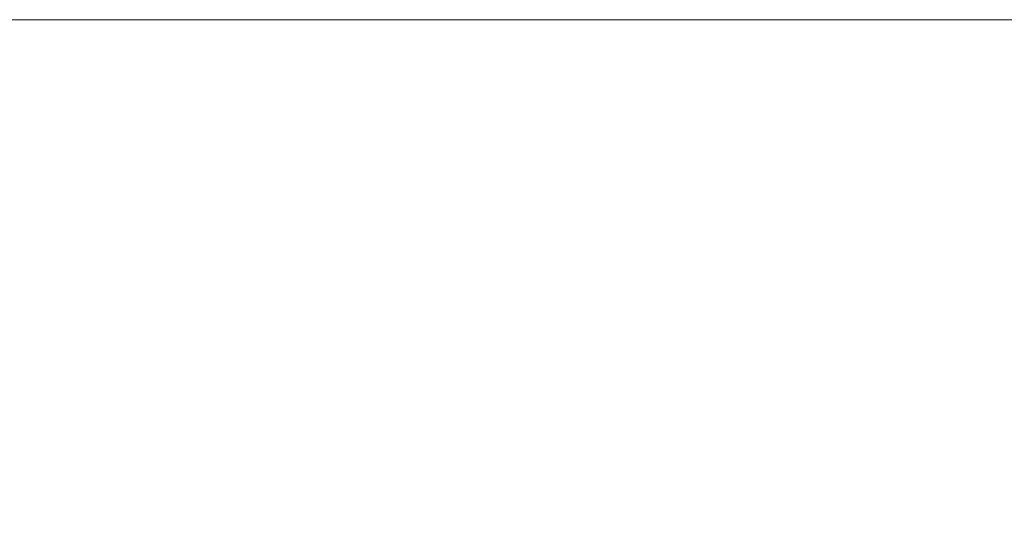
# Model space of a CAD drawing. Header units: centimetres. Extents: x -26 to 27.3, y -25.9 to -24.1.
# Tile 167 of 224: x 9.3621 to 9.4119, y -24.0862 to -24.0599. Entities that reach past the tile are written whole.
import ezdxf

# ---------------------------------------------------------------- set-up
doc = ezdxf.new("R2010")
doc.units = ezdxf.units.CM
doc.header["$LTSCALE"] = 2.54
doc.layers.add('Lucido design-1', color=7, linetype='Continuous')

# ---------------------------------------------------------------- blocks, each defined once
blk = doc.blocks.new('Gruppo-7-1')
at = {"color": 7, "linetype": 'Continuous', "lineweight": 9}
for points, invisible_edges in [([(27.182518, -24.059935, 1182.325802), (27.182518, -24.059888, 1182.322727), (-25.917482, -24.059888, 1182.322727), (-25.917482, -24.059935, 1182.325802)], 8), ([(9.282518, -24.059888, 1182.122727), (-25.917482, -24.059888, 1182.322727), (27.182518, -24.059888, 1182.322727)], 9), ([(-25.917482, -24.059935, 1182.325802), (-25.917482, -24.060002, 1182.327088), (27.182518, -24.060002, 1182.327088), (27.182518, -24.059935, 1182.325802)], 10), ([(27.182518, -24.060149, 1182.329948), (27.182518, -24.060002, 1182.327088), (-25.917482, -24.060002, 1182.327088), (-25.917482, -24.060149, 1182.329948)], 10), ([(-25.917482, -24.060149, 1182.329948), (-25.917482, -24.060288, 1182.331441), (27.182518, -24.060288, 1182.331441), (27.182518, -24.060149, 1182.329948)], 10), ([(27.182518, -24.059888, 1182.322727), (9.291006, -24.059888, 1182.122547), (9.282518, -24.059888, 1182.122727)], 9), ([(9.299479, -24.059888, 1182.122007), (9.291006, -24.059888, 1182.122547), (27.182518, -24.059888, 1182.322727)], 10), ([(27.182518, -24.059888, 1182.322727), (9.307922, -24.059888, 1182.121107), (9.299479, -24.059888, 1182.122007)], 9), ([(27.182518, -24.059888, 1182.322727), (9.316318, -24.059888, 1182.11985), (9.307922, -24.059888, 1182.121107)], 9), ([(9.324654, -24.059888, 1182.118238), (9.316318, -24.059888, 1182.11985), (27.182518, -24.059888, 1182.322727)], 10), ([(27.182518, -24.059888, 1182.322727), (9.332914, -24.059888, 1182.116274), (9.324654, -24.059888, 1182.118238)], 9), ([(27.182518, -24.059888, 1182.322727), (9.341082, -24.059888, 1182.11396), (9.332914, -24.059888, 1182.116274)], 9), ([(9.349146, -24.059888, 1182.111303), (9.341082, -24.059888, 1182.11396), (27.182518, -24.059888, 1182.322727)], 10), ([(9.357089, -24.059888, 1182.108305), (9.349146, -24.059888, 1182.111303), (27.182518, -24.059888, 1182.322727)], 10), ([(9.355464, -24.059983, 1182.104259), (9.363102, -24.059983, 1182.101), (9.3614, -24.060249, 1182.097234), (9.353923, -24.060249, 1182.100425)], 15), ([(9.357089, -24.059888, 1182.108305), (9.364898, -24.059888, 1182.104973), (9.363102, -24.059983, 1182.101), (9.355464, -24.059983, 1182.104259)], 14), ([(27.182518, -24.059888, 1182.322727), (9.364898, -24.059888, 1182.104973), (9.357089, -24.059888, 1182.108305)], 9), ([(9.363102, -24.059983, 1182.101), (9.370596, -24.059983, 1182.097419), (9.368735, -24.060249, 1182.093729), (9.3614, -24.060249, 1182.097234)], 15), ([(9.364898, -24.059888, 1182.104973), (9.372559, -24.059888, 1182.101312), (9.370596, -24.059983, 1182.097419), (9.363102, -24.059983, 1182.101)], 14), ([(27.182518, -24.059888, 1182.322727), (9.372559, -24.059888, 1182.101312), (9.364898, -24.059888, 1182.104973)], 9), ([(9.370596, -24.059983, 1182.097419), (9.377931, -24.059983, 1182.093524), (9.375915, -24.060249, 1182.089916), (9.368735, -24.060249, 1182.093729)], 15), ([(9.372559, -24.059888, 1182.101312), (9.380057, -24.059888, 1182.09733), (9.377931, -24.059983, 1182.093524), (9.370596, -24.059983, 1182.097419)], 14), ([(9.380057, -24.059888, 1182.09733), (9.372559, -24.059888, 1182.101312), (27.182518, -24.059888, 1182.322727)], 10), ([(9.377931, -24.059983, 1182.093524), (9.385093, -24.059983, 1182.08932), (9.382927, -24.060249, 1182.085801), (9.375915, -24.060249, 1182.089916)], 15), ([(9.380057, -24.059888, 1182.09733), (9.387379, -24.059888, 1182.093033), (9.385093, -24.059983, 1182.08932), (9.377931, -24.059983, 1182.093524)], 14), ([(27.182518, -24.059888, 1182.322727), (9.387379, -24.059888, 1182.093033), (9.380057, -24.059888, 1182.09733)], 9), ([(9.385093, -24.059983, 1182.08932), (9.392071, -24.059983, 1182.084817), (9.389757, -24.060249, 1182.081393), (9.382927, -24.060249, 1182.085801)], 15), ([(9.387379, -24.059888, 1182.093033), (9.394513, -24.059888, 1182.088429), (9.392071, -24.059983, 1182.084817), (9.385093, -24.059983, 1182.08932)], 14), ([(9.394513, -24.059888, 1182.088429), (9.387379, -24.059888, 1182.093033), (27.182518, -24.059888, 1182.322727)], 10), ([(9.392071, -24.059983, 1182.084817), (9.398852, -24.059983, 1182.080021), (9.396395, -24.060249, 1182.076699), (9.389757, -24.060249, 1182.081393)], 15), ([(9.394513, -24.059888, 1182.088429), (9.401445, -24.059888, 1182.083527), (9.398852, -24.059983, 1182.080021), (9.392071, -24.059983, 1182.084817)], 14), ([(27.182518, -24.059888, 1182.322727), (9.401445, -24.059888, 1182.083527), (9.394513, -24.059888, 1182.088429)], 9), ([(9.398852, -24.059983, 1182.080021), (9.405423, -24.059983, 1182.074942), (9.402827, -24.060249, 1182.071727), (9.396395, -24.060249, 1182.076699)], 15), ([(9.401445, -24.059888, 1182.083527), (9.408162, -24.059888, 1182.078334), (9.405423, -24.059983, 1182.074942), (9.398852, -24.059983, 1182.080021)], 14), ([(9.408162, -24.059888, 1182.078334), (9.401445, -24.059888, 1182.083527), (27.182518, -24.059888, 1182.322727)], 10), ([(9.405423, -24.059983, 1182.074942), (9.411772, -24.059983, 1182.069589), (9.409042, -24.060249, 1182.066487), (9.402827, -24.060249, 1182.071727)], 15), ([(9.408162, -24.059888, 1182.078334), (9.414653, -24.059888, 1182.072862), (9.411772, -24.059983, 1182.069589), (9.405423, -24.059983, 1182.074942)], 14), ([(27.182518, -24.059888, 1182.322727), (9.414653, -24.059888, 1182.072862), (9.408162, -24.059888, 1182.078334)], 9), ([(9.411772, -24.059983, 1182.069589), (9.417889, -24.059983, 1182.063971), (9.41503, -24.060249, 1182.060987), (9.409042, -24.060249, 1182.066487)], 15), ([(9.414653, -24.059888, 1182.072862), (9.420906, -24.059888, 1182.067118), (9.417889, -24.059983, 1182.063971), (9.411772, -24.059983, 1182.069589)], 14), ([(27.182518, -24.060535, 1182.334084), (27.182518, -24.060288, 1182.331441), (-25.917482, -24.060288, 1182.331441), (-25.917482, -24.060535, 1182.334084)], 10), ([(-25.917482, -24.060535, 1182.334084), (-25.917482, -24.060764, 1182.335777), (27.182518, -24.060764, 1182.335777), (27.182518, -24.060535, 1182.334084)], 10), ([(9.359705, -24.060686, 1182.093485), (9.366883, -24.060686, 1182.090055), (9.365042, -24.061292, 1182.086404), (9.358021, -24.061292, 1182.089759)], 15), ([(9.3614, -24.060249, 1182.097234), (9.368735, -24.060249, 1182.093729), (9.366883, -24.060686, 1182.090055), (9.359705, -24.060686, 1182.093485)], 15), ([(9.366883, -24.060686, 1182.090055), (9.373909, -24.060686, 1182.086324), (9.371914, -24.061292, 1182.082754), (9.365042, -24.061292, 1182.086404)], 15), ([(9.368735, -24.060249, 1182.093729), (9.375915, -24.060249, 1182.089916), (9.373909, -24.060686, 1182.086324), (9.366883, -24.060686, 1182.090055)], 15), ([(9.373909, -24.060686, 1182.086324), (9.38077, -24.060686, 1182.082298), (9.378626, -24.061292, 1182.078816), (9.371914, -24.061292, 1182.082754)], 15), ([(9.375915, -24.060249, 1182.089916), (9.382927, -24.060249, 1182.085801), (9.38077, -24.060686, 1182.082298), (9.373909, -24.060686, 1182.086324)], 15), ([(9.38077, -24.060686, 1182.082298), (9.387453, -24.060686, 1182.077984), (9.385164, -24.061292, 1182.074596), (9.378626, -24.061292, 1182.078816)], 15), ([(9.382927, -24.060249, 1182.085801), (9.389757, -24.060249, 1182.081393), (9.387453, -24.060686, 1182.077984), (9.38077, -24.060686, 1182.082298)], 15), ([(9.387453, -24.060686, 1182.077984), (9.393948, -24.060686, 1182.073391), (9.391517, -24.061292, 1182.070103), (9.385164, -24.061292, 1182.074596)], 15), ([(9.389757, -24.060249, 1182.081393), (9.396395, -24.060249, 1182.076699), (9.393948, -24.060686, 1182.073391), (9.387453, -24.060686, 1182.077984)], 15), ([(9.393948, -24.060686, 1182.073391), (9.400242, -24.060686, 1182.068526), (9.397673, -24.061292, 1182.065344), (9.391517, -24.061292, 1182.070103)], 15), ([(9.396395, -24.060249, 1182.076699), (9.402827, -24.060249, 1182.071727), (9.400242, -24.060686, 1182.068526), (9.393948, -24.060686, 1182.073391)], 15), ([(9.400242, -24.060686, 1182.068526), (9.406324, -24.060686, 1182.063398), (9.403622, -24.061292, 1182.060328), (9.397673, -24.061292, 1182.065344)], 15), ([(9.402827, -24.060249, 1182.071727), (9.409042, -24.060249, 1182.066487), (9.406324, -24.060686, 1182.063398), (9.400242, -24.060686, 1182.068526)], 15), ([(9.406324, -24.060686, 1182.063398), (9.412183, -24.060686, 1182.058017), (9.409353, -24.061292, 1182.055065), (9.403622, -24.061292, 1182.060328)], 15), ([(9.409042, -24.060249, 1182.066487), (9.41503, -24.060249, 1182.060987), (9.412183, -24.060686, 1182.058017), (9.406324, -24.060686, 1182.063398)], 15), ([(9.412183, -24.060686, 1182.058017), (9.417808, -24.060686, 1182.052392), (9.414855, -24.061292, 1182.049562), (9.409353, -24.061292, 1182.055065)], 15), ([(27.182518, -24.061093, 1182.338205), (27.182518, -24.060764, 1182.335777), (-25.917482, -24.060764, 1182.335777), (-25.917482, -24.061093, 1182.338205)], 10), ([(-25.917482, -24.061093, 1182.338205), (-25.917482, -24.061428, 1182.340088), (27.182518, -24.061428, 1182.340088), (27.182518, -24.061093, 1182.338205)], 10), ([(27.182518, -24.061823, 1182.342302), (27.182518, -24.061428, 1182.340088), (-25.917482, -24.061428, 1182.340088), (-25.917482, -24.061823, 1182.342302)], 10), ([(9.358021, -24.061292, 1182.089759), (9.365042, -24.061292, 1182.086404), (9.363215, -24.062065, 1182.082781), (9.35635, -24.062065, 1182.086062)], 15), ([(9.365042, -24.061292, 1182.086404), (9.371914, -24.061292, 1182.082754), (9.369936, -24.062065, 1182.079212), (9.363215, -24.062065, 1182.082781)], 15), ([(9.371914, -24.061292, 1182.082754), (9.378626, -24.061292, 1182.078816), (9.376498, -24.062065, 1182.075361), (9.369936, -24.062065, 1182.079212)], 15), ([(9.378626, -24.061292, 1182.078816), (9.385164, -24.061292, 1182.074596), (9.382892, -24.062065, 1182.071235), (9.376498, -24.062065, 1182.075361)], 15), ([(9.385164, -24.061292, 1182.074596), (9.391517, -24.061292, 1182.070103), (9.389104, -24.062065, 1182.066841), (9.382892, -24.062065, 1182.071235)], 15), ([(9.391517, -24.061292, 1182.070103), (9.397673, -24.061292, 1182.065344), (9.395124, -24.062065, 1182.062187), (9.389104, -24.062065, 1182.066841)], 15), ([(9.397673, -24.061292, 1182.065344), (9.403622, -24.061292, 1182.060328), (9.400942, -24.062065, 1182.057283), (9.395124, -24.062065, 1182.062187)], 15), ([(9.403622, -24.061292, 1182.060328), (9.409353, -24.061292, 1182.055065), (9.406546, -24.062065, 1182.052135), (9.400942, -24.062065, 1182.057283)], 15), ([(9.409353, -24.061292, 1182.055065), (9.414855, -24.061292, 1182.049562), (9.411926, -24.062065, 1182.046755), (9.406546, -24.062065, 1182.052135)], 15), ([(9.414855, -24.061292, 1182.049562), (9.420119, -24.061292, 1182.043831), (9.417074, -24.062065, 1182.041151), (9.411926, -24.062065, 1182.046755)], 15), ([(-25.917482, -24.061823, 1182.342302), (-25.917482, -24.06228, 1182.344366), (27.182518, -24.06228, 1182.344366), (27.182518, -24.061823, 1182.342302)], 10), ([(9.35635, -24.062065, 1182.086062), (9.363215, -24.062065, 1182.082781), (9.361406, -24.063005, 1182.079193), (9.354695, -24.063005, 1182.0824)], 15), ([(9.363215, -24.062065, 1182.082781), (9.369936, -24.062065, 1182.079212), (9.367976, -24.063005, 1182.075704), (9.361406, -24.063005, 1182.079193)], 15), ([(9.369936, -24.062065, 1182.079212), (9.376498, -24.062065, 1182.075361), (9.374391, -24.063005, 1182.071939), (9.367976, -24.063005, 1182.075704)], 15), ([(9.376498, -24.062065, 1182.075361), (9.382892, -24.062065, 1182.071235), (9.380641, -24.063005, 1182.067905), (9.374391, -24.063005, 1182.071939)], 15), ([(9.382892, -24.062065, 1182.071235), (9.389104, -24.062065, 1182.066841), (9.386715, -24.063005, 1182.06361), (9.380641, -24.063005, 1182.067905)], 15), ([(9.389104, -24.062065, 1182.066841), (9.395124, -24.062065, 1182.062187), (9.3926, -24.063005, 1182.059061), (9.386715, -24.063005, 1182.06361)], 15), ([(9.395124, -24.062065, 1182.062187), (9.400942, -24.062065, 1182.057283), (9.398287, -24.063005, 1182.054266), (9.3926, -24.063005, 1182.059061)], 15), ([(9.400942, -24.062065, 1182.057283), (9.406546, -24.062065, 1182.052135), (9.403765, -24.063005, 1182.049234), (9.398287, -24.063005, 1182.054266)], 15), ([(9.406546, -24.062065, 1182.052135), (9.411926, -24.062065, 1182.046755), (9.409025, -24.063005, 1182.043974), (9.403765, -24.063005, 1182.049234)], 15), ([(9.411926, -24.062065, 1182.046755), (9.417074, -24.062065, 1182.041151), (9.414057, -24.063005, 1182.038496), (9.409025, -24.063005, 1182.043974)], 15), ([(27.182518, -24.062723, 1182.346369), (27.182518, -24.06228, 1182.344366), (-25.917482, -24.06228, 1182.344366), (-25.917482, -24.062723, 1182.346369)], 10), ([(-25.917482, -24.062723, 1182.346369), (-25.917482, -24.063316, 1182.348604), (27.182518, -24.063316, 1182.348604), (27.182518, -24.062723, 1182.346369)], 10), ([(9.361406, -24.063005, 1182.079193), (9.367976, -24.063005, 1182.075704), (9.366038, -24.064108, 1182.072236), (9.359618, -24.064108, 1182.075646)], 15), ([(9.367976, -24.063005, 1182.075704), (9.374391, -24.063005, 1182.071939), (9.372308, -24.064108, 1182.068556), (9.366038, -24.064108, 1182.072236)], 15), ([(9.374391, -24.063005, 1182.071939), (9.380641, -24.063005, 1182.067905), (9.378417, -24.064108, 1182.064614), (9.372308, -24.064108, 1182.068556)], 15), ([(9.380641, -24.063005, 1182.067905), (9.386715, -24.063005, 1182.06361), (9.384352, -24.064108, 1182.060416), (9.378417, -24.064108, 1182.064614)], 15), ([(9.386715, -24.063005, 1182.06361), (9.3926, -24.063005, 1182.059061), (9.390104, -24.064108, 1182.05597), (9.384352, -24.064108, 1182.060416)], 15), ([(9.3926, -24.063005, 1182.059061), (9.398287, -24.063005, 1182.054266), (9.395662, -24.064108, 1182.051284), (9.390104, -24.064108, 1182.05597)], 15), ([(9.398287, -24.063005, 1182.054266), (9.403765, -24.063005, 1182.049234), (9.401016, -24.064108, 1182.046366), (9.395662, -24.064108, 1182.051284)], 15), ([(9.403765, -24.063005, 1182.049234), (9.409025, -24.063005, 1182.043974), (9.406157, -24.064108, 1182.041225), (9.401016, -24.064108, 1182.046366)], 15), ([(9.409025, -24.063005, 1182.043974), (9.414057, -24.063005, 1182.038496), (9.411075, -24.064108, 1182.035871), (9.406157, -24.064108, 1182.041225)], 15), ([(9.414057, -24.063005, 1182.038496), (9.418852, -24.063005, 1182.032809), (9.415761, -24.064108, 1182.030313), (9.411075, -24.064108, 1182.035871)], 15), ([(27.182518, -24.063793, 1182.350399), (27.182518, -24.063316, 1182.348604), (-25.917482, -24.063316, 1182.348604), (-25.917482, -24.063793, 1182.350399)], 10), ([(-25.917482, -24.063793, 1182.350399), (-25.917482, -24.064536, 1182.352792), (27.182518, -24.064536, 1182.352792), (27.182518, -24.063793, 1182.350399)], 10), ([(9.359618, -24.064108, 1182.075646), (9.366038, -24.064108, 1182.072236), (9.364126, -24.065374, 1182.068813), (9.357853, -24.065374, 1182.072145)], 15), ([(9.366038, -24.064108, 1182.072236), (9.372308, -24.064108, 1182.068556), (9.370253, -24.065374, 1182.065218), (9.364126, -24.065374, 1182.068813)], 15), ([(9.372308, -24.064108, 1182.068556), (9.378417, -24.064108, 1182.064614), (9.376221, -24.065374, 1182.061366), (9.370253, -24.065374, 1182.065218)], 15), ([(9.378417, -24.064108, 1182.064614), (9.384352, -24.064108, 1182.060416), (9.382021, -24.065374, 1182.057264), (9.376221, -24.065374, 1182.061366)], 15), ([(9.384352, -24.064108, 1182.060416), (9.390104, -24.064108, 1182.05597), (9.387641, -24.065374, 1182.05292), (9.382021, -24.065374, 1182.057264)], 15), ([(9.390104, -24.064108, 1182.05597), (9.395662, -24.064108, 1182.051284), (9.393072, -24.065374, 1182.048341), (9.387641, -24.065374, 1182.05292)], 15), ([(9.395662, -24.064108, 1182.051284), (9.401016, -24.064108, 1182.046366), (9.398303, -24.065374, 1182.043536), (9.393072, -24.065374, 1182.048341)], 15), ([(9.401016, -24.064108, 1182.046366), (9.406157, -24.064108, 1182.041225), (9.403326, -24.065374, 1182.038513), (9.398303, -24.065374, 1182.043536)], 15), ([(9.406157, -24.064108, 1182.041225), (9.411075, -24.064108, 1182.035871), (9.408132, -24.065374, 1182.033281), (9.403326, -24.065374, 1182.038513)], 15), ([(9.411075, -24.064108, 1182.035871), (9.415761, -24.064108, 1182.030313), (9.41271, -24.065374, 1182.02785), (9.408132, -24.065374, 1182.033281)], 15), ([(27.182518, -24.065031, 1182.354384), (27.182518, -24.064536, 1182.352792), (-25.917482, -24.064536, 1182.352792), (-25.917482, -24.065031, 1182.354384)], 10), ([(-25.917482, -24.065031, 1182.354384), (-25.917482, -24.065938, 1182.356922), (27.182518, -24.065938, 1182.356922), (27.182518, -24.065031, 1182.354384)], 10), ([(9.357853, -24.065374, 1182.072145), (9.364126, -24.065374, 1182.068813), (9.362243, -24.066798, 1182.065441), (9.356114, -24.066798, 1182.068696)], 15), ([(9.364126, -24.065374, 1182.068813), (9.370253, -24.065374, 1182.065218), (9.368228, -24.066798, 1182.061929), (9.362243, -24.066798, 1182.065441)], 15), ([(9.370253, -24.065374, 1182.065218), (9.376221, -24.065374, 1182.061366), (9.374059, -24.066798, 1182.058166), (9.368228, -24.066798, 1182.061929)], 15), ([(9.376221, -24.065374, 1182.061366), (9.382021, -24.065374, 1182.057264), (9.379724, -24.066798, 1182.054159), (9.374059, -24.066798, 1182.058166)], 15), ([(9.382021, -24.065374, 1182.057264), (9.387641, -24.065374, 1182.05292), (9.385215, -24.066798, 1182.049915), (9.379724, -24.066798, 1182.054159)], 15), ([(9.387641, -24.065374, 1182.05292), (9.393072, -24.065374, 1182.048341), (9.39052, -24.066798, 1182.045442), (9.385215, -24.066798, 1182.049915)], 15), ([(9.393072, -24.065374, 1182.048341), (9.398303, -24.065374, 1182.043536), (9.395631, -24.066798, 1182.040747), (9.39052, -24.066798, 1182.045442)], 15), ([(9.398303, -24.065374, 1182.043536), (9.403326, -24.065374, 1182.038513), (9.400538, -24.066798, 1182.03584), (9.395631, -24.066798, 1182.040747)], 15), ([(9.403326, -24.065374, 1182.038513), (9.408132, -24.065374, 1182.033281), (9.405233, -24.066798, 1182.03073), (9.400538, -24.066798, 1182.03584)], 15), ([(9.408132, -24.065374, 1182.033281), (9.41271, -24.065374, 1182.02785), (9.409706, -24.066798, 1182.025424), (9.405233, -24.066798, 1182.03073)], 15), ([(9.41271, -24.065374, 1182.02785), (9.417055, -24.065374, 1182.02223), (9.41395, -24.066798, 1182.019934), (9.409706, -24.066798, 1182.025424)], 15), ([(27.182518, -24.066436, 1182.358317), (27.182518, -24.065938, 1182.356922), (-25.917482, -24.065938, 1182.356922), (-25.917482, -24.066436, 1182.358317)], 10), ([(-25.917482, -24.066436, 1182.358317), (-25.917482, -24.067517, 1182.360988), (27.182518, -24.067517, 1182.360988), (27.182518, -24.066436, 1182.358317)], 10), ([(9.356114, -24.066798, 1182.068696), (9.362243, -24.066798, 1182.065441), (9.360391, -24.068378, 1182.062127), (9.354405, -24.068378, 1182.065306)], 15), ([(9.362243, -24.066798, 1182.065441), (9.368228, -24.066798, 1182.061929), (9.366237, -24.068378, 1182.058696), (9.360391, -24.068378, 1182.062127)], 15), ([(9.368228, -24.066798, 1182.061929), (9.374059, -24.066798, 1182.058166), (9.371933, -24.068378, 1182.05502), (9.366237, -24.068378, 1182.058696)], 15), ([(9.374059, -24.066798, 1182.058166), (9.379724, -24.066798, 1182.054159), (9.377467, -24.068378, 1182.051106), (9.371933, -24.068378, 1182.05502)], 15), ([(9.379724, -24.066798, 1182.054159), (9.385215, -24.066798, 1182.049915), (9.38283, -24.068378, 1182.046961), (9.377467, -24.068378, 1182.051106)], 15), ([(9.385215, -24.066798, 1182.049915), (9.39052, -24.066798, 1182.045442), (9.388012, -24.068378, 1182.042592), (9.38283, -24.068378, 1182.046961)], 15), ([(9.39052, -24.066798, 1182.045442), (9.395631, -24.066798, 1182.040747), (9.393004, -24.068378, 1182.038006), (9.388012, -24.068378, 1182.042592)], 15), ([(9.395631, -24.066798, 1182.040747), (9.400538, -24.066798, 1182.03584), (9.397797, -24.068378, 1182.033213), (9.393004, -24.068378, 1182.038006)], 15), ([(9.400538, -24.066798, 1182.03584), (9.405233, -24.066798, 1182.03073), (9.402382, -24.068378, 1182.028221), (9.397797, -24.068378, 1182.033213)], 15), ([(9.405233, -24.066798, 1182.03073), (9.409706, -24.066798, 1182.025424), (9.406752, -24.068378, 1182.023039), (9.402382, -24.068378, 1182.028221)], 15), ([(9.409706, -24.066798, 1182.025424), (9.41395, -24.066798, 1182.019934), (9.410897, -24.068378, 1182.017676), (9.406752, -24.068378, 1182.023039)], 15), ([(9.41395, -24.066798, 1182.019934), (9.417957, -24.066798, 1182.014268), (9.414811, -24.068378, 1182.012142), (9.410897, -24.068378, 1182.017676)], 15), ([(27.182518, -24.068005, 1182.362192), (27.182518, -24.067517, 1182.360988), (-25.917482, -24.067517, 1182.360988), (-25.917482, -24.068005, 1182.362192)], 10), ([(-25.917482, -24.068005, 1182.362192), (-25.917482, -24.069273, 1182.364982), (27.182518, -24.069273, 1182.364982), (27.182518, -24.068005, 1182.362192)], 10), ([(9.360391, -24.068378, 1182.062127), (9.366237, -24.068378, 1182.058696), (9.364284, -24.070112, 1182.055524), (9.358574, -24.070112, 1182.058875)], 15), ([(9.366237, -24.068378, 1182.058696), (9.371933, -24.068378, 1182.05502), (9.369847, -24.070112, 1182.051934), (9.364284, -24.070112, 1182.055524)], 15), ([(9.371933, -24.068378, 1182.05502), (9.377467, -24.068378, 1182.051106), (9.375252, -24.070112, 1182.048111), (9.369847, -24.070112, 1182.051934)], 15), ([(9.377467, -24.068378, 1182.051106), (9.38283, -24.068378, 1182.046961), (9.380489, -24.070112, 1182.044063), (9.375252, -24.070112, 1182.048111)], 15), ([(9.38283, -24.068378, 1182.046961), (9.388012, -24.068378, 1182.042592), (9.385551, -24.070112, 1182.039795), (9.380489, -24.070112, 1182.044063)], 15), ([(9.388012, -24.068378, 1182.042592), (9.393004, -24.068378, 1182.038006), (9.390426, -24.070112, 1182.035317), (9.385551, -24.070112, 1182.039795)], 15), ([(9.393004, -24.068378, 1182.038006), (9.397797, -24.068378, 1182.033213), (9.395108, -24.070112, 1182.030636), (9.390426, -24.070112, 1182.035317)], 15), ([(9.397797, -24.068378, 1182.033213), (9.402382, -24.068378, 1182.028221), (9.399586, -24.070112, 1182.02576), (9.395108, -24.070112, 1182.030636)], 15), ([(9.402382, -24.068378, 1182.028221), (9.406752, -24.068378, 1182.023039), (9.403853, -24.070112, 1182.020699), (9.399586, -24.070112, 1182.02576)], 15), ([(9.406752, -24.068378, 1182.023039), (9.410897, -24.068378, 1182.017676), (9.407902, -24.070112, 1182.015461), (9.403853, -24.070112, 1182.020699)], 15), ([(9.410897, -24.068378, 1182.017676), (9.414811, -24.068378, 1182.012142), (9.411725, -24.070112, 1182.010056), (9.407902, -24.070112, 1182.015461)], 15), ([(9.414811, -24.068378, 1182.012142), (9.418487, -24.068378, 1182.006447), (9.415315, -24.070112, 1182.004493), (9.411725, -24.070112, 1182.010056)], 15), ([(27.182518, -24.069736, 1182.366002), (27.182518, -24.069273, 1182.364982), (-25.917482, -24.069273, 1182.364982), (-25.917482, -24.069736, 1182.366002)], 10), ([(-25.917482, -24.069736, 1182.366002), (-25.917482, -24.071201, 1182.368895), (27.182518, -24.071201, 1182.368895), (27.182518, -24.069736, 1182.366002)], 10), ([(9.358574, -24.070112, 1182.058875), (9.364284, -24.070112, 1182.055524), (9.362372, -24.071996, 1182.052418), (9.356795, -24.071996, 1182.05569)], 15), ([(9.364284, -24.070112, 1182.055524), (9.369847, -24.070112, 1182.051934), (9.367804, -24.071996, 1182.048912), (9.362372, -24.071996, 1182.052418)], 15), ([(9.369847, -24.070112, 1182.051934), (9.375252, -24.070112, 1182.048111), (9.373083, -24.071996, 1182.045178), (9.367804, -24.071996, 1182.048912)], 15), ([(9.375252, -24.070112, 1182.048111), (9.380489, -24.070112, 1182.044063), (9.378198, -24.071996, 1182.041224), (9.373083, -24.071996, 1182.045178)], 15), ([(9.380489, -24.070112, 1182.044063), (9.385551, -24.070112, 1182.039795), (9.383141, -24.071996, 1182.037057), (9.378198, -24.071996, 1182.041224)], 15), ([(9.385551, -24.070112, 1182.039795), (9.390426, -24.070112, 1182.035317), (9.387902, -24.071996, 1182.032683), (9.383141, -24.071996, 1182.037057)], 15), ([(9.390426, -24.070112, 1182.035317), (9.395108, -24.070112, 1182.030636), (9.392474, -24.071996, 1182.028112), (9.387902, -24.071996, 1182.032683)], 15), ([(9.395108, -24.070112, 1182.030636), (9.399586, -24.070112, 1182.02576), (9.396848, -24.071996, 1182.02335), (9.392474, -24.071996, 1182.028112)], 15), ([(9.399586, -24.070112, 1182.02576), (9.403853, -24.070112, 1182.020699), (9.401015, -24.071996, 1182.018407), (9.396848, -24.071996, 1182.02335)], 15), ([(9.403853, -24.070112, 1182.020699), (9.407902, -24.070112, 1182.015461), (9.404969, -24.071996, 1182.013292), (9.401015, -24.071996, 1182.018407)], 15), ([(9.407902, -24.070112, 1182.015461), (9.411725, -24.070112, 1182.010056), (9.408703, -24.071996, 1182.008013), (9.404969, -24.071996, 1182.013292)], 15), ([(9.411725, -24.070112, 1182.010056), (9.415315, -24.070112, 1182.004493), (9.412209, -24.071996, 1182.002581), (9.408703, -24.071996, 1182.008013)], 15), ([(27.182518, -24.071627, 1182.369739), (27.182518, -24.071201, 1182.368895), (-25.917482, -24.071201, 1182.368895), (-25.917482, -24.071627, 1182.369739)], 10), ([(-25.917482, -24.071627, 1182.369739), (-25.917482, -24.073297, 1182.372721), (27.182518, -24.073297, 1182.372721), (27.182518, -24.071627, 1182.369739)], 10), ([(9.356795, -24.071996, 1182.05569), (9.362372, -24.071996, 1182.052418), (9.360503, -24.074026, 1182.049383), (9.355057, -24.074026, 1182.052578)], 15), ([(9.362372, -24.071996, 1182.052418), (9.367804, -24.071996, 1182.048912), (9.365808, -24.074026, 1182.045959), (9.360503, -24.074026, 1182.049383)], 15), ([(9.367804, -24.071996, 1182.048912), (9.373083, -24.071996, 1182.045178), (9.370963, -24.074026, 1182.042313), (9.365808, -24.074026, 1182.045959)], 15), ([(9.373083, -24.071996, 1182.045178), (9.378198, -24.071996, 1182.041224), (9.375959, -24.074026, 1182.038451), (9.370963, -24.074026, 1182.042313)], 15), ([(9.378198, -24.071996, 1182.041224), (9.383141, -24.071996, 1182.037057), (9.380786, -24.074026, 1182.034381), (9.375959, -24.074026, 1182.038451)], 15), ([(9.383141, -24.071996, 1182.037057), (9.387902, -24.071996, 1182.032683), (9.385436, -24.074026, 1182.03011), (9.380786, -24.074026, 1182.034381)], 15), ([(9.387902, -24.071996, 1182.032683), (9.392474, -24.071996, 1182.028112), (9.389901, -24.074026, 1182.025645), (9.385436, -24.074026, 1182.03011)], 15), ([(9.392474, -24.071996, 1182.028112), (9.396848, -24.071996, 1182.02335), (9.394172, -24.074026, 1182.020995), (9.389901, -24.074026, 1182.025645)], 15), ([(9.396848, -24.071996, 1182.02335), (9.401015, -24.071996, 1182.018407), (9.398242, -24.074026, 1182.016168), (9.394172, -24.074026, 1182.020995)], 15), ([(9.401015, -24.071996, 1182.018407), (9.404969, -24.071996, 1182.013292), (9.402104, -24.074026, 1182.011172), (9.398242, -24.074026, 1182.016168)], 15), ([(9.404969, -24.071996, 1182.013292), (9.408703, -24.071996, 1182.008013), (9.40575, -24.074026, 1182.006017), (9.402104, -24.074026, 1182.011172)], 15), ([(9.408703, -24.071996, 1182.008013), (9.412209, -24.071996, 1182.002581), (9.409174, -24.074026, 1182.000712), (9.40575, -24.074026, 1182.006017)], 15), ([(9.412209, -24.071996, 1182.002581), (9.415481, -24.071996, 1181.997005), (9.412369, -24.074026, 1181.995266), (9.409174, -24.074026, 1182.000712)], 15), ([(27.182518, -24.073675, 1182.373397), (27.182518, -24.073297, 1182.372721), (-25.917482, -24.073297, 1182.372721), (-25.917482, -24.073675, 1182.373397)], 10), ([(-25.917482, -24.073675, 1182.373397), (-25.917482, -24.075558, 1182.376451), (27.182518, -24.075558, 1182.376451), (27.182518, -24.073675, 1182.373397)], 10), ([(9.360503, -24.074026, 1182.049383), (9.365808, -24.074026, 1182.045959), (9.363862, -24.076198, 1182.04308), (9.358681, -24.076198, 1182.046424)], 15), ([(9.365808, -24.074026, 1182.045959), (9.370963, -24.074026, 1182.042313), (9.368897, -24.076198, 1182.039519), (9.363862, -24.076198, 1182.04308)], 15), ([(9.370963, -24.074026, 1182.042313), (9.375959, -24.074026, 1182.038451), (9.373776, -24.076198, 1182.035748), (9.368897, -24.076198, 1182.039519)], 15), ([(9.375959, -24.074026, 1182.038451), (9.380786, -24.074026, 1182.034381), (9.37849, -24.076198, 1182.031773), (9.373776, -24.076198, 1182.035748)], 15), ([(9.380786, -24.074026, 1182.034381), (9.385436, -24.074026, 1182.03011), (9.383032, -24.076198, 1182.027601), (9.37849, -24.076198, 1182.031773)], 15), ([(9.385436, -24.074026, 1182.03011), (9.389901, -24.074026, 1182.025645), (9.387392, -24.076198, 1182.023241), (9.383032, -24.076198, 1182.027601)], 15), ([(9.389901, -24.074026, 1182.025645), (9.394172, -24.074026, 1182.020995), (9.391564, -24.076198, 1182.018699), (9.387392, -24.076198, 1182.023241)], 15), ([(9.394172, -24.074026, 1182.020995), (9.398242, -24.074026, 1182.016168), (9.395539, -24.076198, 1182.013985), (9.391564, -24.076198, 1182.018699)], 15), ([(9.398242, -24.074026, 1182.016168), (9.402104, -24.074026, 1182.011172), (9.39931, -24.076198, 1182.009106), (9.395539, -24.076198, 1182.013985)], 15), ([(9.402104, -24.074026, 1182.011172), (9.40575, -24.074026, 1182.006017), (9.402871, -24.076198, 1182.004071), (9.39931, -24.076198, 1182.009106)], 15), ([(9.40575, -24.074026, 1182.006017), (9.409174, -24.074026, 1182.000712), (9.406215, -24.076198, 1181.99889), (9.402871, -24.076198, 1182.004071)], 15), ([(9.409174, -24.074026, 1182.000712), (9.412369, -24.074026, 1181.995266), (9.409336, -24.076198, 1181.993572), (9.406215, -24.076198, 1181.99889)], 15), ([(9.412369, -24.074026, 1181.995266), (9.415331, -24.074026, 1181.98969), (9.412228, -24.076198, 1181.988126), (9.409336, -24.076198, 1181.993572)], 15), ([(27.182518, -24.075877, 1182.376969), (27.182518, -24.075558, 1182.376451), (-25.917482, -24.075558, 1182.376451), (-25.917482, -24.075877, 1182.376969)], 10), ([(-25.917482, -24.075877, 1182.376969), (-25.917482, -24.07798, 1182.38008), (27.182518, -24.07798, 1182.38008), (27.182518, -24.075877, 1182.376969)], 10), ([(9.358681, -24.076198, 1182.046424), (9.363862, -24.076198, 1182.04308), (9.361969, -24.078509, 1182.040279), (9.356909, -24.078509, 1182.043546)], 15), ([(9.363862, -24.076198, 1182.04308), (9.368897, -24.076198, 1182.039519), (9.366887, -24.078509, 1182.036802), (9.361969, -24.078509, 1182.040279)], 15), ([(9.368897, -24.076198, 1182.039519), (9.373776, -24.076198, 1182.035748), (9.371652, -24.078509, 1182.033118), (9.366887, -24.078509, 1182.036802)], 15), ([(9.373776, -24.076198, 1182.035748), (9.37849, -24.076198, 1182.031773), (9.376257, -24.078509, 1182.029236), (9.371652, -24.078509, 1182.033118)], 15), ([(9.37849, -24.076198, 1182.031773), (9.383032, -24.076198, 1182.027601), (9.380693, -24.078509, 1182.025161), (9.376257, -24.078509, 1182.029236)], 15), ([(9.383032, -24.076198, 1182.027601), (9.387392, -24.076198, 1182.023241), (9.384952, -24.078509, 1182.020902), (9.380693, -24.078509, 1182.025161)], 15), ([(9.387392, -24.076198, 1182.023241), (9.391564, -24.076198, 1182.018699), (9.389026, -24.078509, 1182.016466), (9.384952, -24.078509, 1182.020902)], 15), ([(9.391564, -24.076198, 1182.018699), (9.395539, -24.076198, 1182.013985), (9.392909, -24.078509, 1182.011862), (9.389026, -24.078509, 1182.016466)], 15), ([(9.395539, -24.076198, 1182.013985), (9.39931, -24.076198, 1182.009106), (9.396592, -24.078509, 1182.007096), (9.392909, -24.078509, 1182.011862)], 15), ([(9.39931, -24.076198, 1182.009106), (9.402871, -24.076198, 1182.004071), (9.40007, -24.078509, 1182.002179), (9.396592, -24.078509, 1182.007096)], 15), ([(9.402871, -24.076198, 1182.004071), (9.406215, -24.076198, 1181.99889), (9.403336, -24.078509, 1181.997118), (9.40007, -24.078509, 1182.002179)], 15), ([(9.406215, -24.076198, 1181.99889), (9.409336, -24.076198, 1181.993572), (9.406385, -24.078509, 1181.991923), (9.403336, -24.078509, 1181.997118)], 15), ([(9.409336, -24.076198, 1181.993572), (9.412228, -24.076198, 1181.988126), (9.40921, -24.078509, 1181.986604), (9.406385, -24.078509, 1181.991923)], 15), ([(9.412228, -24.076198, 1181.988126), (9.414887, -24.076198, 1181.982562), (9.411807, -24.078509, 1181.981169), (9.40921, -24.078509, 1181.986604)], 15), ([(9.414887, -24.076198, 1181.982562), (9.417307, -24.076198, 1181.97689), (9.414171, -24.078509, 1181.97563), (9.411807, -24.078509, 1181.981169)], 15), ([(27.182518, -24.078229, 1182.380449), (27.182518, -24.07798, 1182.38008), (-25.917482, -24.07798, 1182.38008), (-25.917482, -24.078229, 1182.380449)], 10), ([(-25.917482, -24.078229, 1182.380449), (-25.917482, -24.080557, 1182.3836), (27.182518, -24.080557, 1182.3836), (27.182518, -24.078229, 1182.380449)], 10), ([(9.361969, -24.078509, 1182.040279), (9.366887, -24.078509, 1182.036802), (9.364937, -24.080954, 1182.034165), (9.360133, -24.080954, 1182.037562)], 15), ([(9.366887, -24.078509, 1182.036802), (9.371652, -24.078509, 1182.033118), (9.369592, -24.080954, 1182.030566), (9.364937, -24.080954, 1182.034165)], 15), ([(9.371652, -24.078509, 1182.033118), (9.376257, -24.078509, 1182.029236), (9.37409, -24.080954, 1182.026774), (9.369592, -24.080954, 1182.030566)], 15), ([(9.376257, -24.078509, 1182.029236), (9.380693, -24.078509, 1182.025161), (9.378424, -24.080954, 1182.022793), (9.37409, -24.080954, 1182.026774)], 15), ([(9.380693, -24.078509, 1182.025161), (9.384952, -24.078509, 1182.020902), (9.382584, -24.080954, 1182.018633), (9.378424, -24.080954, 1182.022793)], 15), ([(9.384952, -24.078509, 1182.020902), (9.389026, -24.078509, 1182.016466), (9.386564, -24.080954, 1182.0143), (9.382584, -24.080954, 1182.018633)], 15), ([(9.389026, -24.078509, 1182.016466), (9.392909, -24.078509, 1182.011862), (9.390357, -24.080954, 1182.009801), (9.386564, -24.080954, 1182.0143)], 15), ([(9.392909, -24.078509, 1182.011862), (9.396592, -24.078509, 1182.007096), (9.393955, -24.080954, 1182.005146), (9.390357, -24.080954, 1182.009801)], 15), ([(9.396592, -24.078509, 1182.007096), (9.40007, -24.078509, 1182.002179), (9.397353, -24.080954, 1182.000342), (9.393955, -24.080954, 1182.005146)], 15), ([(9.40007, -24.078509, 1182.002179), (9.403336, -24.078509, 1181.997118), (9.400544, -24.080954, 1181.995398), (9.397353, -24.080954, 1182.000342)], 15), ([(9.403336, -24.078509, 1181.997118), (9.406385, -24.078509, 1181.991923), (9.403522, -24.080954, 1181.990324), (9.400544, -24.080954, 1181.995398)], 15), ([(9.406385, -24.078509, 1181.991923), (9.40921, -24.078509, 1181.986604), (9.406281, -24.080954, 1181.985127), (9.403522, -24.080954, 1181.990324)], 15), ([(9.40921, -24.078509, 1181.986604), (9.411807, -24.078509, 1181.981169), (9.408818, -24.080954, 1181.979818), (9.406281, -24.080954, 1181.985127)], 15), ([(9.411807, -24.078509, 1181.981169), (9.414171, -24.078509, 1181.97563), (9.411127, -24.080954, 1181.974407), (9.408818, -24.080954, 1181.979818)], 15), ([(9.414171, -24.078509, 1181.97563), (9.416297, -24.078509, 1181.969994), (9.413205, -24.080954, 1181.968902), (9.411127, -24.080954, 1181.974407)], 15), ([(27.182518, -24.080728, 1182.383831), (27.182518, -24.080557, 1182.3836), (-25.917482, -24.080557, 1182.3836), (-25.917482, -24.080728, 1182.383831)], 10), ([(-25.917482, -24.080728, 1182.383831), (-25.917482, -24.083286, 1182.387004), (27.182518, -24.083286, 1182.387004), (27.182518, -24.080728, 1182.383831)], 10), ([(9.360133, -24.080954, 1182.037562), (9.364937, -24.080954, 1182.034165), (9.363049, -24.083529, 1182.031613), (9.358356, -24.083529, 1182.034932)], 15), ([(9.364937, -24.080954, 1182.034165), (9.369592, -24.080954, 1182.030566), (9.367598, -24.083529, 1182.028097), (9.363049, -24.083529, 1182.031613)], 15), ([(9.369592, -24.080954, 1182.030566), (9.37409, -24.080954, 1182.026774), (9.371993, -24.083529, 1182.024391), (9.367598, -24.083529, 1182.028097)], 15), ([(9.37409, -24.080954, 1182.026774), (9.378424, -24.080954, 1182.022793), (9.376227, -24.083529, 1182.020502), (9.371993, -24.083529, 1182.024391)], 15), ([(9.378424, -24.080954, 1182.022793), (9.382584, -24.080954, 1182.018633), (9.380293, -24.083529, 1182.016437), (9.376227, -24.083529, 1182.020502)], 15), ([(9.382584, -24.080954, 1182.018633), (9.386564, -24.080954, 1182.0143), (9.384182, -24.083529, 1182.012203), (9.380293, -24.083529, 1182.016437)], 15), ([(9.386564, -24.080954, 1182.0143), (9.390357, -24.080954, 1182.009801), (9.387888, -24.083529, 1182.007807), (9.384182, -24.083529, 1182.012203)], 15), ([(9.390357, -24.080954, 1182.009801), (9.393955, -24.080954, 1182.005146), (9.391404, -24.083529, 1182.003259), (9.387888, -24.083529, 1182.007807)], 15), ([(9.393955, -24.080954, 1182.005146), (9.397353, -24.080954, 1182.000342), (9.394723, -24.083529, 1181.998565), (9.391404, -24.083529, 1182.003259)], 15), ([(9.397353, -24.080954, 1182.000342), (9.400544, -24.080954, 1181.995398), (9.397841, -24.083529, 1181.993734), (9.394723, -24.083529, 1181.998565)], 15), ([(9.400544, -24.080954, 1181.995398), (9.403522, -24.080954, 1181.990324), (9.400751, -24.083529, 1181.988776), (9.397841, -24.083529, 1181.993734)], 15), ([(9.403522, -24.080954, 1181.990324), (9.406281, -24.080954, 1181.985127), (9.403447, -24.083529, 1181.983698), (9.400751, -24.083529, 1181.988776)], 15), ([(9.406281, -24.080954, 1181.985127), (9.408818, -24.080954, 1181.979818), (9.405926, -24.083529, 1181.978511), (9.403447, -24.083529, 1181.983698)], 15), ([(9.408818, -24.080954, 1181.979818), (9.411127, -24.080954, 1181.974407), (9.408182, -24.083529, 1181.973223), (9.405926, -24.083529, 1181.978511)], 15), ([(9.411127, -24.080954, 1181.974407), (9.413205, -24.080954, 1181.968902), (9.410212, -24.083529, 1181.967844), (9.408182, -24.083529, 1181.973223)], 15), ([(9.413205, -24.080954, 1181.968902), (9.415047, -24.080954, 1181.963314), (9.412012, -24.083529, 1181.962384), (9.410212, -24.083529, 1181.967844)], 15), ([(27.182518, -24.083369, 1182.387108), (27.182518, -24.083286, 1182.387004), (-25.917482, -24.083286, 1182.387004), (-25.917482, -24.083369, 1182.387108)], 10), ([(27.182518, -24.086149, 1182.390274), (27.182518, -24.083369, 1182.387108), (-25.917482, -24.083369, 1182.387108), (-25.917482, -24.086149, 1182.390274)], 10), ([(9.358356, -24.083529, 1182.034932), (9.363049, -24.083529, 1182.031613), (9.361228, -24.086228, 1182.02915), (9.35664, -24.086228, 1182.032394)], 15), ([(9.363049, -24.083529, 1182.031613), (9.367598, -24.083529, 1182.028097), (9.365674, -24.086228, 1182.025713), (9.361228, -24.086228, 1182.02915)], 15), ([(9.367598, -24.083529, 1182.028097), (9.371993, -24.083529, 1182.024391), (9.369969, -24.086228, 1182.022091), (9.365674, -24.086228, 1182.025713)], 15), ([(9.371993, -24.083529, 1182.024391), (9.376227, -24.083529, 1182.020502), (9.374108, -24.086228, 1182.01829), (9.369969, -24.086228, 1182.022091)], 15), ([(9.376227, -24.083529, 1182.020502), (9.380293, -24.083529, 1182.016437), (9.378081, -24.086228, 1182.014317), (9.374108, -24.086228, 1182.01829)], 15), ([(9.380293, -24.083529, 1182.016437), (9.384182, -24.083529, 1182.012203), (9.381882, -24.086228, 1182.010179), (9.378081, -24.086228, 1182.014317)], 15), ([(9.384182, -24.083529, 1182.012203), (9.387888, -24.083529, 1182.007807), (9.385504, -24.086228, 1182.005883), (9.381882, -24.086228, 1182.010179)], 15), ([(9.387888, -24.083529, 1182.007807), (9.391404, -24.083529, 1182.003259), (9.388941, -24.086228, 1182.001437), (9.385504, -24.086228, 1182.005883)], 15), ([(9.391404, -24.083529, 1182.003259), (9.394723, -24.083529, 1181.998565), (9.392185, -24.086228, 1181.996849), (9.388941, -24.086228, 1182.001437)], 15), ([(9.394723, -24.083529, 1181.998565), (9.397841, -24.083529, 1181.993734), (9.395232, -24.086228, 1181.992128), (9.392185, -24.086228, 1181.996849)], 15), ([(9.397841, -24.083529, 1181.993734), (9.400751, -24.083529, 1181.988776), (9.398076, -24.086228, 1181.987282), (9.395232, -24.086228, 1181.992128)], 15), ([(9.400751, -24.083529, 1181.988776), (9.403447, -24.083529, 1181.983698), (9.400712, -24.086228, 1181.982319), (9.398076, -24.086228, 1181.987282)], 15), ([(9.403447, -24.083529, 1181.983698), (9.405926, -24.083529, 1181.978511), (9.403134, -24.086228, 1181.977249), (9.400712, -24.086228, 1181.982319)], 15), ([(9.405926, -24.083529, 1181.978511), (9.408182, -24.083529, 1181.973223), (9.40534, -24.086228, 1181.972081), (9.403134, -24.086228, 1181.977249)], 15), ([(9.408182, -24.083529, 1181.973223), (9.410212, -24.083529, 1181.967844), (9.407324, -24.086228, 1181.966824), (9.40534, -24.086228, 1181.972081)], 15), ([(9.410212, -24.083529, 1181.967844), (9.412012, -24.083529, 1181.962384), (9.409083, -24.086228, 1181.961487), (9.407324, -24.086228, 1181.966824)], 15), ([(9.412012, -24.083529, 1181.962384), (9.413578, -24.083529, 1181.956853), (9.410614, -24.086228, 1181.956081), (9.409083, -24.086228, 1181.961487)], 15), ([(9.413578, -24.083529, 1181.956853), (9.414909, -24.083529, 1181.951259), (9.411914, -24.086228, 1181.950614), (9.410614, -24.086228, 1181.956081)], 15), ([(9.414909, -24.083529, 1181.951259), (9.416, -24.083529, 1181.945615), (9.412981, -24.086228, 1181.945097), (9.411914, -24.086228, 1181.950614)], 15), ([(-25.917482, -24.086149, 1182.390274), (-25.917482, -24.086161, 1182.390286), (27.182518, -24.086161, 1182.390286), (27.182518, -24.086149, 1182.390274)], 10), ([(27.182518, -24.089063, 1182.393323), (27.182518, -24.086161, 1182.390286), (-25.917482, -24.086161, 1182.390286), (-25.917482, -24.089063, 1182.393323)], 10)]:
    blk.add_3dface(points, dxfattribs=dict(at, invisible_edges=invisible_edges))

msp = doc.modelspace()

# ---------------------------------------------------------------- block references
at = {"layer": 'Lucido design-1', "color": 7}
msp.add_blockref('Gruppo-7-1', (0, 0), dxfattribs=at)

doc.saveas('drawing.dxf')
